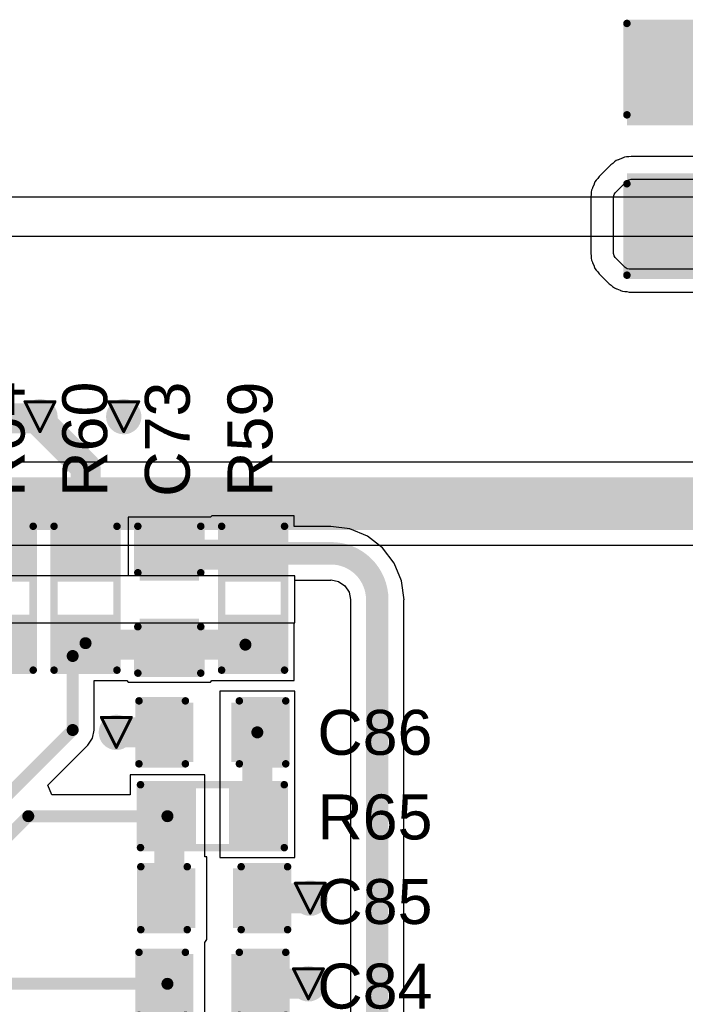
# Model space of a CAD drawing. Header units: inches. Extents: x 0 to 12.2, y 0 to 7.
# Tile 110 of 154: x 1.491 to 1.936, y 3.896 to 4.553. Entities that reach past the tile are written whole.
import ezdxf

# ---------------------------------------------------------------- set-up
doc = ezdxf.new("R2010")
doc.units = ezdxf.units.IN
doc.header["$MEASUREMENT"] = 0
for name, color, linetype in [('Bottom Layer', 5, 'Continuous'), ('Drill Drawing', 1, 'Continuous'), ('Layer 1', 16, 'Continuous'), ('Layer 2', 76, 'Continuous'), ('Top Layer', 1, 'Continuous'), ('Top Overlay', 2, 'Continuous'), ('Top Paste', 8, 'Continuous'), ('Top Solder', 216, 'Continuous'), ('Via Holes', 16, 'Continuous')]:
    doc.layers.add(name, color=color, linetype=linetype)
doc.styles.add('Arial', font='txt', dxfattribs={"height": 0.2})

# ---------------------------------------------------------------- blocks, each defined once
blk = doc.blocks.new('R___0603_99')
at = {"layer": 'Top Layer'}
for points in [[(-0.015, 0.0175), (-0.015, -0.0175), (-0.045, -0.0175), (-0.045, 0.0175)], [(0.045, 0.0175), (0.045, -0.0175), (0.015, -0.0175), (0.015, 0.0175)]]:
    blk.add_hatch(color=1, dxfattribs=at).paths.add_polyline_path(points)
at = {"layer": 'Top Paste'}
for points in [[(-0.015, 0.0175), (-0.015, -0.0175), (-0.045, -0.0175), (-0.045, 0.0175)], [(0.045, 0.0175), (0.045, -0.0175), (0.015, -0.0175), (0.015, 0.0175)]]:
    blk.add_hatch(color=8, dxfattribs=at).paths.add_polyline_path(points)
at = {"layer": 'Top Solder'}
for points in [[(-0.011, 0.0215), (-0.011, -0.0215), (-0.049, -0.0215), (-0.049, 0.0215)], [(0.049, 0.0215), (0.049, -0.0215), (0.011, -0.0215), (0.011, 0.0215)]]:
    blk.add_hatch(color=216, dxfattribs=at).paths.add_polyline_path(points)
at = {"layer": 'Top Overlay', "const_width": 0.005}
for points in [[(-0.048, 0.021), (0.048, 0.021)], [(-0.048, -0.021), (-0.048, 0.021)], [(0.048, -0.021), (0.048, 0.021)], [(-0.048, -0.021), (0.048, -0.021)]]:
    blk.add_lwpolyline(points, dxfattribs=at)
at = {"layer": 'Top Overlay', "const_width": 0.0025}
for points in [[(-0.04925, 0.021, 1), (-0.04675, 0.021, 1)], [(-0.04925, 0.021, 1), (-0.04675, 0.021, 1)], [(0.04675, 0.021, 1), (0.04925, 0.021, 1)], [(0.04675, 0.021, 1), (0.04925, 0.021, 1)], [(-0.04925, -0.021, 1), (-0.04675, -0.021, 1)], [(-0.04925, -0.021, 1), (-0.04675, -0.021, 1)], [(0.04675, -0.021, 1), (0.04925, -0.021, 1)], [(0.04675, -0.021, 1), (0.04925, -0.021, 1)]]:
    blk.add_lwpolyline(points, format="xyb", close=True, dxfattribs=at)
blk = doc.blocks.new('R___0603_100')
at = {"layer": 'Top Layer'}
for points in [[(-0.015, 0.0175), (-0.015, -0.0175), (-0.045, -0.0175), (-0.045, 0.0175)], [(0.045, 0.0175), (0.045, -0.0175), (0.015, -0.0175), (0.015, 0.0175)]]:
    blk.add_hatch(color=1, dxfattribs=at).paths.add_polyline_path(points)
at = {"layer": 'Top Paste'}
for points in [[(-0.015, 0.0175), (-0.015, -0.0175), (-0.045, -0.0175), (-0.045, 0.0175)], [(0.045, 0.0175), (0.045, -0.0175), (0.015, -0.0175), (0.015, 0.0175)]]:
    blk.add_hatch(color=8, dxfattribs=at).paths.add_polyline_path(points)
at = {"layer": 'Top Solder'}
for points in [[(-0.011, 0.0215), (-0.011, -0.0215), (-0.049, -0.0215), (-0.049, 0.0215)], [(0.049, 0.0215), (0.049, -0.0215), (0.011, -0.0215), (0.011, 0.0215)]]:
    blk.add_hatch(color=216, dxfattribs=at).paths.add_polyline_path(points)
at = {"layer": 'Top Overlay', "const_width": 0.005}
for points in [[(-0.048, -0.021), (-0.048, 0.021)], [(0.048, 0.021), (-0.048, 0.021)], [(0.048, -0.021), (0.048, 0.021)], [(0.048, -0.021), (-0.048, -0.021)]]:
    blk.add_lwpolyline(points, dxfattribs=at)
at = {"layer": 'Top Overlay', "const_width": 0.0025}
for points in [[(-0.04925, 0.021, 1), (-0.04675, 0.021, 1)], [(-0.04925, 0.021, 1), (-0.04675, 0.021, 1)], [(0.04675, 0.021, 1), (0.04925, 0.021, 1)], [(0.04675, 0.021, 1), (0.04925, 0.021, 1)], [(-0.04925, -0.021, 1), (-0.04675, -0.021, 1)], [(-0.04925, -0.021, 1), (-0.04675, -0.021, 1)], [(0.04675, -0.021, 1), (0.04925, -0.021, 1)], [(0.04675, -0.021, 1), (0.04925, -0.021, 1)]]:
    blk.add_lwpolyline(points, format="xyb", close=True, dxfattribs=at)
blk = doc.blocks.new('R___0603_104')
at = {"layer": 'Top Layer'}
for points in [[(-0.015, 0.0175), (-0.015, -0.0175), (-0.045, -0.0175), (-0.045, 0.0175)], [(0.045, 0.0175), (0.045, -0.0175), (0.015, -0.0175), (0.015, 0.0175)]]:
    blk.add_hatch(color=1, dxfattribs=at).paths.add_polyline_path(points)
at = {"layer": 'Top Paste'}
for points in [[(-0.015, 0.0175), (-0.015, -0.0175), (-0.045, -0.0175), (-0.045, 0.0175)], [(0.045, 0.0175), (0.045, -0.0175), (0.015, -0.0175), (0.015, 0.0175)]]:
    blk.add_hatch(color=8, dxfattribs=at).paths.add_polyline_path(points)
at = {"layer": 'Top Solder'}
for points in [[(-0.011, 0.0215), (-0.011, -0.0215), (-0.049, -0.0215), (-0.049, 0.0215)], [(0.049, 0.0215), (0.049, -0.0215), (0.011, -0.0215), (0.011, 0.0215)]]:
    blk.add_hatch(color=216, dxfattribs=at).paths.add_polyline_path(points)
at = {"layer": 'Top Overlay', "const_width": 0.005}
for points in [[(-0.048, 0.021), (-0.048, -0.021)], [(-0.048, 0.021), (0.048, 0.021)], [(0.048, 0.021), (0.048, -0.021)], [(-0.048, -0.021), (0.048, -0.021)]]:
    blk.add_lwpolyline(points, dxfattribs=at)
at = {"layer": 'Top Overlay', "const_width": 0.0025}
for points in [[(-0.04925, 0.021, 1), (-0.04675, 0.021, 1)], [(-0.04925, 0.021, 1), (-0.04675, 0.021, 1)], [(0.04675, 0.021, 1), (0.04925, 0.021, 1)], [(0.04675, 0.021, 1), (0.04925, 0.021, 1)], [(-0.04925, -0.021, 1), (-0.04675, -0.021, 1)], [(-0.04925, -0.021, 1), (-0.04675, -0.021, 1)], [(0.04675, -0.021, 1), (0.04925, -0.021, 1)], [(0.04675, -0.021, 1), (0.04925, -0.021, 1)]]:
    blk.add_lwpolyline(points, format="xyb", close=True, dxfattribs=at)
blk = doc.blocks.new('R___0603_105')
at = {"layer": 'Top Layer'}
for points in [[(-0.015, 0.0175), (-0.015, -0.0175), (-0.045, -0.0175), (-0.045, 0.0175)], [(0.045, 0.0175), (0.045, -0.0175), (0.015, -0.0175), (0.015, 0.0175)]]:
    blk.add_hatch(color=1, dxfattribs=at).paths.add_polyline_path(points)
at = {"layer": 'Top Paste'}
for points in [[(-0.015, 0.0175), (-0.015, -0.0175), (-0.045, -0.0175), (-0.045, 0.0175)], [(0.045, 0.0175), (0.045, -0.0175), (0.015, -0.0175), (0.015, 0.0175)]]:
    blk.add_hatch(color=8, dxfattribs=at).paths.add_polyline_path(points)
at = {"layer": 'Top Solder'}
for points in [[(-0.011, 0.0215), (-0.011, -0.0215), (-0.049, -0.0215), (-0.049, 0.0215)], [(0.049, 0.0215), (0.049, -0.0215), (0.011, -0.0215), (0.011, 0.0215)]]:
    blk.add_hatch(color=216, dxfattribs=at).paths.add_polyline_path(points)
at = {"layer": 'Top Overlay', "const_width": 0.005}
for points in [[(-0.048, 0.021), (-0.048, -0.021)], [(-0.048, 0.021), (0.048, 0.021)], [(0.048, 0.021), (0.048, -0.021)], [(-0.048, -0.021), (0.048, -0.021)]]:
    blk.add_lwpolyline(points, dxfattribs=at)
at = {"layer": 'Top Overlay', "const_width": 0.0025}
for points in [[(-0.04925, 0.021, 1), (-0.04675, 0.021, 1)], [(-0.04925, 0.021, 1), (-0.04675, 0.021, 1)], [(0.04675, 0.021, 1), (0.04925, 0.021, 1)], [(0.04675, 0.021, 1), (0.04925, 0.021, 1)], [(-0.04925, -0.021, 1), (-0.04675, -0.021, 1)], [(-0.04925, -0.021, 1), (-0.04675, -0.021, 1)], [(0.04675, -0.021, 1), (0.04925, -0.021, 1)], [(0.04675, -0.021, 1), (0.04925, -0.021, 1)]]:
    blk.add_lwpolyline(points, format="xyb", close=True, dxfattribs=at)
blk = doc.blocks.new('C___0603_270')
at = {"layer": 'Top Layer'}
for points in [[(-0.015, 0.0175), (-0.015, -0.0175), (-0.045, -0.0175), (-0.045, 0.0175)], [(0.045, 0.0175), (0.045, -0.0175), (0.015, -0.0175), (0.015, 0.0175)]]:
    blk.add_hatch(color=1, dxfattribs=at).paths.add_polyline_path(points)
at = {"layer": 'Top Paste'}
for points in [[(-0.015, 0.0175), (-0.015, -0.0175), (-0.045, -0.0175), (-0.045, 0.0175)], [(0.045, 0.0175), (0.045, -0.0175), (0.015, -0.0175), (0.015, 0.0175)]]:
    blk.add_hatch(color=8, dxfattribs=at).paths.add_polyline_path(points)
at = {"layer": 'Top Solder'}
for points in [[(-0.0126378, 0.0198622), (-0.0126378, -0.0198622), (-0.0473622, -0.0198622), (-0.0473622, 0.0198622)], [(0.0473622, 0.0198622), (0.0473622, -0.0198622), (0.0126378, -0.0198622), (0.0126378, 0.0198622)]]:
    blk.add_hatch(color=216, dxfattribs=at).paths.add_polyline_path(points)
at = {"layer": 'Top Overlay', "const_width": 0.005}
for points in [[(-0.018, 0.021), (-0.049, 0.021)], [(-0.049, 0.021), (-0.049, -0.021)], [(0.049, 0.021), (0.018, 0.021)], [(0.049, 0.021), (0.049, -0.021)], [(-0.018, -0.021), (-0.049, -0.021)], [(0.049, -0.021), (0.018, -0.021)]]:
    blk.add_lwpolyline(points, dxfattribs=at)
at = {"layer": 'Top Overlay', "const_width": 0.0025}
for points in [[(-0.05025, 0.021, 1), (-0.04775, 0.021, 1)], [(-0.05025, 0.021, 1), (-0.04775, 0.021, 1)], [(-0.01925, 0.021, 1), (-0.01675, 0.021, 1)], [(0.01675, 0.021, 1), (0.01925, 0.021, 1)], [(0.04775, 0.021, 1), (0.05025, 0.021, 1)], [(0.04775, 0.021, 1), (0.05025, 0.021, 1)], [(-0.05025, -0.021, 1), (-0.04775, -0.021, 1)], [(-0.05025, -0.021, 1), (-0.04775, -0.021, 1)], [(-0.01925, -0.021, 1), (-0.01675, -0.021, 1)], [(0.01675, -0.021, 1), (0.01925, -0.021, 1)], [(0.04775, -0.021, 1), (0.05025, -0.021, 1)], [(0.04775, -0.021, 1), (0.05025, -0.021, 1)]]:
    blk.add_lwpolyline(points, format="xyb", close=True, dxfattribs=at)
blk = doc.blocks.new('C___0603_271')
at = {"layer": 'Top Layer'}
for points in [[(-0.015, 0.0175), (-0.015, -0.0175), (-0.045, -0.0175), (-0.045, 0.0175)], [(0.045, 0.0175), (0.045, -0.0175), (0.015, -0.0175), (0.015, 0.0175)]]:
    blk.add_hatch(color=1, dxfattribs=at).paths.add_polyline_path(points)
at = {"layer": 'Top Paste'}
for points in [[(-0.015, 0.0175), (-0.015, -0.0175), (-0.045, -0.0175), (-0.045, 0.0175)], [(0.045, 0.0175), (0.045, -0.0175), (0.015, -0.0175), (0.015, 0.0175)]]:
    blk.add_hatch(color=8, dxfattribs=at).paths.add_polyline_path(points)
at = {"layer": 'Top Solder'}
for points in [[(-0.0126378, 0.0198622), (-0.0126378, -0.0198622), (-0.0473622, -0.0198622), (-0.0473622, 0.0198622)], [(0.0473622, 0.0198622), (0.0473622, -0.0198622), (0.0126378, -0.0198622), (0.0126378, 0.0198622)]]:
    blk.add_hatch(color=216, dxfattribs=at).paths.add_polyline_path(points)
at = {"layer": 'Top Overlay', "const_width": 0.005}
for points in [[(-0.049, 0.021), (-0.018, 0.021)], [(-0.049, -0.021), (-0.049, 0.021)], [(0.018, 0.021), (0.049, 0.021)], [(0.049, -0.021), (0.049, 0.021)], [(-0.049, -0.021), (-0.018, -0.021)], [(0.018, -0.021), (0.049, -0.021)]]:
    blk.add_lwpolyline(points, dxfattribs=at)
at = {"layer": 'Top Overlay', "const_width": 0.0025}
for points in [[(-0.05025, 0.021, 1), (-0.04775, 0.021, 1)], [(-0.05025, 0.021, 1), (-0.04775, 0.021, 1)], [(-0.01925, 0.021, 1), (-0.01675, 0.021, 1)], [(0.01675, 0.021, 1), (0.01925, 0.021, 1)], [(0.04775, 0.021, 1), (0.05025, 0.021, 1)], [(0.04775, 0.021, 1), (0.05025, 0.021, 1)], [(-0.05025, -0.021, 1), (-0.04775, -0.021, 1)], [(-0.05025, -0.021, 1), (-0.04775, -0.021, 1)], [(-0.01925, -0.021, 1), (-0.01675, -0.021, 1)], [(0.01675, -0.021, 1), (0.01925, -0.021, 1)], [(0.04775, -0.021, 1), (0.05025, -0.021, 1)], [(0.04775, -0.021, 1), (0.05025, -0.021, 1)]]:
    blk.add_lwpolyline(points, format="xyb", close=True, dxfattribs=at)
blk = doc.blocks.new('C___0603_272')
at = {"layer": 'Top Layer'}
for points in [[(-0.015, 0.0175), (-0.015, -0.0175), (-0.045, -0.0175), (-0.045, 0.0175)], [(0.045, 0.0175), (0.045, -0.0175), (0.015, -0.0175), (0.015, 0.0175)]]:
    blk.add_hatch(color=1, dxfattribs=at).paths.add_polyline_path(points)
at = {"layer": 'Top Paste'}
for points in [[(-0.015, 0.0175), (-0.015, -0.0175), (-0.045, -0.0175), (-0.045, 0.0175)], [(0.045, 0.0175), (0.045, -0.0175), (0.015, -0.0175), (0.015, 0.0175)]]:
    blk.add_hatch(color=8, dxfattribs=at).paths.add_polyline_path(points)
at = {"layer": 'Top Solder'}
for points in [[(-0.0126378, 0.0198622), (-0.0126378, -0.0198622), (-0.0473622, -0.0198622), (-0.0473622, 0.0198622)], [(0.0473622, 0.0198622), (0.0473622, -0.0198622), (0.0126378, -0.0198622), (0.0126378, 0.0198622)]]:
    blk.add_hatch(color=216, dxfattribs=at).paths.add_polyline_path(points)
at = {"layer": 'Top Overlay', "const_width": 0.005}
for points in [[(-0.018, 0.021), (-0.049, 0.021)], [(-0.049, 0.021), (-0.049, -0.021)], [(0.049, 0.021), (0.018, 0.021)], [(0.049, 0.021), (0.049, -0.021)], [(-0.018, -0.021), (-0.049, -0.021)], [(0.049, -0.021), (0.018, -0.021)]]:
    blk.add_lwpolyline(points, dxfattribs=at)
at = {"layer": 'Top Overlay', "const_width": 0.0025}
for points in [[(-0.05025, 0.021, 1), (-0.04775, 0.021, 1)], [(-0.05025, 0.021, 1), (-0.04775, 0.021, 1)], [(-0.01925, 0.021, 1), (-0.01675, 0.021, 1)], [(0.01675, 0.021, 1), (0.01925, 0.021, 1)], [(0.04775, 0.021, 1), (0.05025, 0.021, 1)], [(0.04775, 0.021, 1), (0.05025, 0.021, 1)], [(-0.05025, -0.021, 1), (-0.04775, -0.021, 1)], [(-0.05025, -0.021, 1), (-0.04775, -0.021, 1)], [(-0.01925, -0.021, 1), (-0.01675, -0.021, 1)], [(0.01675, -0.021, 1), (0.01925, -0.021, 1)], [(0.04775, -0.021, 1), (0.05025, -0.021, 1)], [(0.04775, -0.021, 1), (0.05025, -0.021, 1)]]:
    blk.add_lwpolyline(points, format="xyb", close=True, dxfattribs=at)
blk = doc.blocks.new('C___1210_278')
at = {"layer": 'Top Layer'}
for points in [[(-0.0799999, 0.055), (-0.0199999, 0.055), (-0.0199999, -0.055), (-0.0799999, -0.055)], [(0.0199999, 0.055), (0.0799999, 0.055), (0.0799999, -0.055), (0.0199999, -0.055)]]:
    blk.add_hatch(color=1, dxfattribs=at).paths.add_polyline_path(points)
at = {"layer": 'Top Paste'}
for points in [[(-0.0799999, 0.055), (-0.0199999, 0.055), (-0.0199999, -0.055), (-0.0799999, -0.055)], [(0.0199999, 0.055), (0.0799999, 0.055), (0.0799999, -0.055), (0.0199999, -0.055)]]:
    blk.add_hatch(color=8, dxfattribs=at).paths.add_polyline_path(points)
at = {"layer": 'Top Solder'}
for points in [[(-0.0839999, 0.059), (-0.0159999, 0.059), (-0.0159999, -0.059), (-0.0839999, -0.059)], [(0.0159999, 0.059), (0.0839999, 0.059), (0.0839999, -0.059), (0.0159999, -0.059)]]:
    blk.add_hatch(color=216, dxfattribs=at).paths.add_polyline_path(points)
at = {"layer": 'Top Overlay', "const_width": 0.005}
for points in [[(-0.0230001, 0.059), (-0.084, 0.059)], [(-0.084, -0.059), (-0.084, 0.059)], [(0.084, 0.059), (0.0230001, 0.059)], [(0.084, -0.059), (0.084, 0.059)], [(-0.0230001, -0.059), (-0.084, -0.059)], [(0.084, -0.059), (0.0230001, -0.059)]]:
    blk.add_lwpolyline(points, dxfattribs=at)
at = {"layer": 'Top Overlay', "const_width": 0.0025}
for points in [[(-0.08525, 0.059, 1), (-0.08275, 0.059, 1)], [(-0.08525, 0.059, 1), (-0.08275, 0.059, 1)], [(-0.0242501, 0.059, 1), (-0.0217501, 0.059, 1)], [(0.0217501, 0.059, 1), (0.0242501, 0.059, 1)], [(0.08275, 0.059, 1), (0.08525, 0.059, 1)], [(0.08275, 0.059, 1), (0.08525, 0.059, 1)], [(-0.08525, -0.059, 1), (-0.08275, -0.059, 1)], [(-0.08525, -0.059, 1), (-0.08275, -0.059, 1)], [(-0.0242501, -0.059, 1), (-0.0217501, -0.059, 1)], [(0.0217501, -0.059, 1), (0.0242501, -0.059, 1)], [(0.08275, -0.059, 1), (0.08525, -0.059, 1)], [(0.08275, -0.059, 1), (0.08525, -0.059, 1)]]:
    blk.add_lwpolyline(points, format="xyb", close=True, dxfattribs=at)
blk = doc.blocks.new('C___0603_283')
at = {"layer": 'Top Layer'}
for points in [[(-0.015, 0.0175), (-0.015, -0.0175), (-0.045, -0.0175), (-0.045, 0.0175)], [(0.045, 0.0175), (0.045, -0.0175), (0.015, -0.0175), (0.015, 0.0175)]]:
    blk.add_hatch(color=1, dxfattribs=at).paths.add_polyline_path(points)
at = {"layer": 'Top Paste'}
for points in [[(-0.015, 0.0175), (-0.015, -0.0175), (-0.045, -0.0175), (-0.045, 0.0175)], [(0.045, 0.0175), (0.045, -0.0175), (0.015, -0.0175), (0.015, 0.0175)]]:
    blk.add_hatch(color=8, dxfattribs=at).paths.add_polyline_path(points)
at = {"layer": 'Top Solder'}
for points in [[(-0.0126378, 0.0198622), (-0.0126378, -0.0198622), (-0.0473622, -0.0198622), (-0.0473622, 0.0198622)], [(0.0473622, 0.0198622), (0.0473622, -0.0198622), (0.0126378, -0.0198622), (0.0126378, 0.0198622)]]:
    blk.add_hatch(color=216, dxfattribs=at).paths.add_polyline_path(points)
at = {"layer": 'Top Overlay', "const_width": 0.005}
for points in [[(-0.049, -0.0209999), (-0.049, 0.021)], [(-0.018, 0.021), (-0.049, 0.021)], [(0.049, 0.021), (0.018, 0.021)], [(0.049, -0.0209999), (0.049, 0.021)], [(-0.018, -0.0209999), (-0.049, -0.0209999)], [(0.049, -0.0209999), (0.018, -0.0209999)]]:
    blk.add_lwpolyline(points, dxfattribs=at)
at = {"layer": 'Top Overlay', "const_width": 0.0025}
for points in [[(-0.05025, 0.021, 1), (-0.04775, 0.021, 1)], [(-0.05025, 0.021, 1), (-0.04775, 0.021, 1)], [(-0.01925, 0.021, 1), (-0.01675, 0.021, 1)], [(0.01675, 0.021, 1), (0.01925, 0.021, 1)], [(0.04775, 0.021, 1), (0.05025, 0.021, 1)], [(0.04775, 0.021, 1), (0.05025, 0.021, 1)], [(-0.05025, -0.0209999, 1), (-0.04775, -0.0209999, 1)], [(-0.05025, -0.0209999, 1), (-0.04775, -0.0209999, 1)], [(-0.01925, -0.0209999, 1), (-0.01675, -0.0209999, 1)], [(0.01675, -0.0209999, 1), (0.01925, -0.0209999, 1)], [(0.04775, -0.0209999, 1), (0.05025, -0.0209999, 1)], [(0.04775, -0.0209999, 1), (0.05025, -0.0209999, 1)]]:
    blk.add_lwpolyline(points, format="xyb", close=True, dxfattribs=at)

msp = doc.modelspace()

# ---------------------------------------------------------------- hatches: boundary and pattern name
at = {"layer": 'Bottom Layer'}
h = msp.add_hatch(color=5, dxfattribs=at)
edge = h.paths.add_edge_path()
edge.add_arc((1.5048, 4.2885246), 0.011811, 0, 360)
h = msp.add_hatch(color=5, dxfattribs=at)
edge = h.paths.add_edge_path()
edge.add_arc((1.5607371, 4.2885246), 0.011811, 0, 360)
h = msp.add_hatch(color=5, dxfattribs=at)
edge = h.paths.add_edge_path()
edge.add_arc((1.5558026, 4.0778331), 0.011811, 0, 360)
h = msp.add_hatch(color=5, dxfattribs=at)
edge = h.paths.add_edge_path()
edge.add_arc((1.6852516, 3.9671613), 0.011811, 0, 360)
h = msp.add_hatch(color=5, dxfattribs=at)
edge = h.paths.add_edge_path()
edge.add_arc((1.684037, 3.9100218), 0.011811, 0, 360)
at = {"layer": 'Layer 1'}
h = msp.add_hatch(color=16, dxfattribs=at)
edge = h.paths.add_edge_path()
edge.add_arc((1.5048, 4.2885246), 0.011811, 0, 360)
h = msp.add_hatch(color=16, dxfattribs=at)
edge = h.paths.add_edge_path()
edge.add_arc((1.5607371, 4.2885246), 0.011811, 0, 360)
h = msp.add_hatch(color=16, dxfattribs=at)
edge = h.paths.add_edge_path()
edge.add_arc((1.5558026, 4.0778331), 0.011811, 0, 360)
h = msp.add_hatch(color=16, dxfattribs=at)
edge = h.paths.add_edge_path()
edge.add_arc((1.6852516, 3.9671613), 0.011811, 0, 360)
h = msp.add_hatch(color=16, dxfattribs=at)
edge = h.paths.add_edge_path()
edge.add_arc((1.684037, 3.9100218), 0.011811, 0, 360)
at = {"layer": 'Layer 2'}
h = msp.add_hatch(color=76, dxfattribs=at)
edge = h.paths.add_edge_path()
edge.add_arc((1.5048, 4.2885246), 0.011811, 0, 360)
h = msp.add_hatch(color=76, dxfattribs=at)
edge = h.paths.add_edge_path()
edge.add_arc((1.5607371, 4.2885246), 0.011811, 0, 360)
h = msp.add_hatch(color=76, dxfattribs=at)
edge = h.paths.add_edge_path()
edge.add_arc((1.5558026, 4.0778331), 0.011811, 0, 360)
h = msp.add_hatch(color=76, dxfattribs=at)
edge = h.paths.add_edge_path()
edge.add_arc((1.6852516, 3.9671613), 0.011811, 0, 360)
h = msp.add_hatch(color=76, dxfattribs=at)
edge = h.paths.add_edge_path()
edge.add_arc((1.684037, 3.9100218), 0.011811, 0, 360)
at = {"layer": 'Top Layer'}
h = msp.add_hatch(color=1, dxfattribs=at)
edge = h.paths.add_edge_path()
edge.add_arc((1.5048, 4.2885246), 0.011811, 0, 360)
h = msp.add_hatch(color=1, dxfattribs=at)
edge = h.paths.add_edge_path()
edge.add_arc((1.5607371, 4.2885246), 0.011811, 0, 360)
h = msp.add_hatch(color=1, dxfattribs=at)
edge = h.paths.add_edge_path()
edge.add_arc((1.5558026, 4.0778331), 0.011811, 0, 360)
h = msp.add_hatch(color=1, dxfattribs=at)
edge = h.paths.add_edge_path()
edge.add_arc((1.6852516, 3.9671613), 0.011811, 0, 360)
h = msp.add_hatch(color=1, dxfattribs=at)
edge = h.paths.add_edge_path()
edge.add_arc((1.684037, 3.9100218), 0.011811, 0, 360)
at = {"layer": 'Via Holes'}
h = msp.add_hatch(color=7, dxfattribs=at)
edge = h.paths.add_edge_path()
edge.add_arc((1.5048, 4.2885246), 0.0059055, 0, 360)
h = msp.add_hatch(color=7, dxfattribs=at)
edge = h.paths.add_edge_path()
edge.add_arc((1.5607371, 4.2885246), 0.0059055, 0, 360)
h = msp.add_hatch(color=7, dxfattribs=at)
edge = h.paths.add_edge_path()
edge.add_arc((1.5558026, 4.0778331), 0.0059055, 0, 360)
h = msp.add_hatch(color=7, dxfattribs=at)
edge = h.paths.add_edge_path()
edge.add_arc((1.6852516, 3.9671613), 0.0059055, 0, 360)
h = msp.add_hatch(color=7, dxfattribs=at)
edge = h.paths.add_edge_path()
edge.add_arc((1.684037, 3.9100218), 0.0059055, 0, 360)

# ---------------------------------------------------------------- linework, layer by layer
at = {"layer": 'Bottom Layer'}
for p, q in [((2.1869754, 4.2582106), (1.4233545, 4.2582106)), ((1.4233545, 4.202736), (2.1869754, 4.202736))]:
    msp.add_line(p, q, dxfattribs=at)
at = {"layer": 'Bottom Layer', "const_width": 0.035}
msp.add_lwpolyline([(1.4233545, 4.2304733), (2.1869754, 4.2304733)], dxfattribs=at)
at = {"layer": 'Drill Drawing', "const_width": 0.002}
for points in [[(1.4948, 4.2985246), (1.5148, 4.2985246)], [(1.4948, 4.2985246), (1.5048, 4.2785246)], [(1.5048, 4.2785246), (1.5148, 4.2985246)], [(1.5507371, 4.2985246), (1.5707371, 4.2985246)], [(1.5507371, 4.2985246), (1.5607371, 4.2785246)], [(1.5607371, 4.2785246), (1.5707371, 4.2985246)], [(1.5458026, 4.0878331), (1.5658026, 4.0878331)], [(1.5458026, 4.0878331), (1.5558026, 4.0678331)], [(1.5558026, 4.0678331), (1.5658026, 4.0878331)], [(1.6752516, 3.9771613), (1.6952516, 3.9771613)], [(1.6752516, 3.9771613), (1.6852516, 3.9571613)], [(1.6852516, 3.9571613), (1.6952516, 3.9771613)], [(1.674037, 3.9200218), (1.694037, 3.9200218)], [(1.674037, 3.9200218), (1.684037, 3.9000218)], [(1.684037, 3.9000218), (1.694037, 3.9200218)]]:
    msp.add_lwpolyline(points, dxfattribs=at)
at = {"layer": 'Drill Drawing', "const_width": 0.001}
for points in [[(1.4943, 4.2985246, 1), (1.4953, 4.2985246, 1)], [(1.4943, 4.2985246, 1), (1.4953, 4.2985246, 1)], [(1.5143, 4.2985246, 1), (1.5153, 4.2985246, 1)], [(1.5143, 4.2985246, 1), (1.5153, 4.2985246, 1)], [(1.5502371, 4.2985246, 1), (1.5512371, 4.2985246, 1)], [(1.5502371, 4.2985246, 1), (1.5512371, 4.2985246, 1)], [(1.5702371, 4.2985246, 1), (1.5712371, 4.2985246, 1)], [(1.5702371, 4.2985246, 1), (1.5712371, 4.2985246, 1)], [(1.5043, 4.2785246, 1), (1.5053, 4.2785246, 1)], [(1.5043, 4.2785246, 1), (1.5053, 4.2785246, 1)], [(1.5602371, 4.2785246, 1), (1.5612371, 4.2785246, 1)], [(1.5602371, 4.2785246, 1), (1.5612371, 4.2785246, 1)], [(1.5453026, 4.0878331, 1), (1.5463026, 4.0878331, 1)], [(1.5453026, 4.0878331, 1), (1.5463026, 4.0878331, 1)], [(1.5653026, 4.0878331, 1), (1.5663026, 4.0878331, 1)], [(1.5653026, 4.0878331, 1), (1.5663026, 4.0878331, 1)], [(1.5553026, 4.0678331, 1), (1.5563026, 4.0678331, 1)], [(1.5553026, 4.0678331, 1), (1.5563026, 4.0678331, 1)], [(1.6747516, 3.9771613, 1), (1.6757516, 3.9771613, 1)], [(1.6747516, 3.9771613, 1), (1.6757516, 3.9771613, 1)], [(1.6947516, 3.9771613, 1), (1.6957516, 3.9771613, 1)], [(1.6947516, 3.9771613, 1), (1.6957516, 3.9771613, 1)], [(1.6847516, 3.9571613, 1), (1.6857516, 3.9571613, 1)], [(1.6847516, 3.9571613, 1), (1.6857516, 3.9571613, 1)], [(1.673537, 3.9200218, 1), (1.674537, 3.9200218, 1)], [(1.673537, 3.9200218, 1), (1.674537, 3.9200218, 1)], [(1.693537, 3.9200218, 1), (1.694537, 3.9200218, 1)], [(1.693537, 3.9200218, 1), (1.694537, 3.9200218, 1)], [(1.683537, 3.9000218, 1), (1.684537, 3.9000218, 1)], [(1.683537, 3.9000218, 1), (1.684537, 3.9000218, 1)]]:
    msp.add_lwpolyline(points, format="xyb", close=True, dxfattribs=at)
at = {"layer": 'Layer 2'}
for p, q in [((2.3150004, 4.4349997), (0.3853933, 4.435)), ((1.0867702, 4.4089998), (2.2969999, 4.409))]:
    msp.add_line(p, q, dxfattribs=at)
at = {"layer": 'Top Layer'}
for p, q in [((1.8964651, 4.4619428), (1.8950736, 4.461666)), ((1.8979714, 4.4619428), (1.8964651, 4.4619428)), ((1.8994489, 4.4622367), (1.8979714, 4.4619428)), ((2.1412402, 4.4622367), (1.8994489, 4.4622367)), ((1.8860632, 4.4566921), (1.878071, 4.4486999)), ((1.8873156, 4.4575289), (1.8860632, 4.4566921)), ((1.8883809, 4.4585942), (1.8873156, 4.4575289)), ((1.8895607, 4.4593825), (1.8883809, 4.4585942)), ((1.8909523, 4.4599589), (1.8895607, 4.4593825)), ((1.8910249, 4.4600074), (1.8909523, 4.4599589)), ((1.8911105, 4.4600244), (1.8910249, 4.4600074)), ((1.8935234, 4.4610239), (1.8911105, 4.4600244)), ((1.8935962, 4.4610725), (1.8935234, 4.4610239)), ((1.8936821, 4.4610896), (1.8935962, 4.4610725)), ((1.8950736, 4.461666), (1.8936821, 4.4610896)), ((1.878071, 4.4486999), (1.8772342, 4.4474475)), ((1.8747387, 4.4436527), (1.8737391, 4.4412393)), ((1.8747557, 4.4437382), (1.8747387, 4.4436527)), ((1.8748041, 4.4438107), (1.8747557, 4.4437382)), ((1.8753805, 4.4452023), (1.8748041, 4.4438107)), ((1.8761687, 4.446382), (1.8753805, 4.4452023)), ((1.8772342, 4.4474475), (1.8761687, 4.446382)), ((1.8888854, 4.4378855), (1.8968776, 4.4458777)), ((1.8968776, 4.4458777), (1.8980574, 4.446666)), ((1.8980574, 4.446666), (1.8994489, 4.4469428)), ((1.8994489, 4.4469428), (2.1412402, 4.4469428)), ((1.8728203, 4.4367912), (1.8725265, 4.4353141)), ((1.8730971, 4.4396893), (1.8728203, 4.4382975)), ((1.8728203, 4.4382975), (1.8728203, 4.4367912)), ((1.8736737, 4.4410813), (1.8730971, 4.4396893)), ((1.8736907, 4.4411668), (1.8736737, 4.4410813)), ((1.8737391, 4.4412393), (1.8736907, 4.4411668)), ((1.8878204, 4.4353141), (1.8880972, 4.4367058)), ((1.8880972, 4.4367058), (1.8888854, 4.4378855)), ((1.8725265, 4.4353141), (1.8725264, 4.3973281)), ((1.8878203, 4.3973281), (1.8878204, 4.4353141)), ((1.8725264, 4.3973281), (1.8728203, 4.3958506)), ((1.8880972, 4.395936), (1.8878203, 4.3973281)), ((1.8728203, 4.3958506), (1.8728203, 4.3943445)), ((1.8728203, 4.3943445), (1.8730971, 4.3929527)), ((1.8730971, 4.3929527), (1.8736736, 4.3915608)), ((1.8736736, 4.3915608), (1.8736906, 4.3914754)), ((1.8736906, 4.3914754), (1.873739, 4.391403)), ((1.873739, 4.391403), (1.8747384, 4.38899)), ((1.8888852, 4.3947566), (1.8880972, 4.395936)), ((1.895634, 4.3880077), (1.8888852, 4.3947566)), ((1.8747384, 4.38899), (1.8747555, 4.388904)), ((1.8747555, 4.388904), (1.8748042, 4.3888311)), ((1.8748042, 4.3888311), (1.8753806, 4.3874395)), ((1.8753806, 4.3874395), (1.8761685, 4.3862601)), ((1.8761685, 4.3862601), (1.8772338, 4.3851948)), ((1.8772338, 4.3851948), (1.8780707, 4.3839422)), ((1.8780707, 4.3839422), (1.8848195, 4.3771934)), ((1.8968139, 4.3872193), (1.895634, 4.3880077)), ((1.8982053, 4.3869425), (1.8968139, 4.3872193)), ((2.0130985, 4.3869428), (1.8982053, 4.3869425)), ((1.8848195, 4.3771934), (1.8860718, 4.3763567)), ((1.8860718, 4.3763567), (1.887137, 4.3752914)), ((1.887137, 4.3752914), (1.8883169, 4.374503)), ((1.8883169, 4.374503), (1.8897089, 4.3739264)), ((1.8897089, 4.3739264), (1.8897812, 4.3738781)), ((1.8897812, 4.3738781), (1.8898664, 4.3738611)), ((1.8898664, 4.3738611), (1.89228, 4.3728613)), ((1.89228, 4.3728613), (1.8923526, 4.3728128)), ((1.8923526, 4.3728128), (1.8924382, 4.3727958)), ((1.8924382, 4.3727958), (1.8938298, 4.3722193)), ((1.8938298, 4.3722193), (1.8952213, 4.3719425)), ((1.8952213, 4.3719425), (1.8967279, 4.3719425)), ((1.8967279, 4.3719425), (1.8982053, 4.3716486)), ((1.8982053, 4.3716486), (2.0130985, 4.3716489)), ((1.6186657, 4.2213561), (1.5636658, 4.2213561)), ((1.5636658, 4.2213561), (1.5636658, 4.1823561)), ((1.6196029, 4.2223562), (1.6186657, 4.2213561)), ((1.6196029, 4.2223561), (1.6196029, 4.2223562)), ((1.6746029, 4.2223561), (1.6196029, 4.2223561)), ((1.6746029, 4.2151989), (1.6746029, 4.2223561)), ((1.699, 4.2151989), (1.6746029, 4.2151989)), ((1.711661, 4.2136077), (1.699, 4.2152746)), ((1.699, 4.2152746), (1.699, 4.2151989)), ((1.7234592, 4.2087208), (1.711661, 4.2136077)), ((1.7335906, 4.2009467), (1.7234592, 4.2087208)), ((1.7413647, 4.1908154), (1.7335906, 4.2009467)), ((1.7462516, 4.1790171), (1.7413647, 4.1908154)), ((1.6749198, 4.1823561), (1.0647176, 4.1823561)), ((1.5636658, 4.1823561), (1.4508545, 4.1823561)), ((1.6749198, 4.1509217), (1.6749198, 4.1823561)), ((1.6749198, 4.1509217), (1.6749198, 4.1795133)), ((1.6749198, 4.1795133), (1.699, 4.1795133)), ((1.699, 4.1795133), (1.6992451, 4.179562)), ((1.6992451, 4.179562), (1.7040724, 4.1786018)), ((1.7040724, 4.1786018), (1.7083725, 4.1757286)), ((1.7083725, 4.1757286), (1.7112457, 4.1714285)), ((1.7479185, 4.1663561), (1.7462516, 4.1790171)), ((1.7112457, 4.1714285), (1.7122059, 4.1666012)), ((1.7122059, 4.1666012), (1.7121572, 4.1663561)), ((1.7121572, 4.1663561), (1.7121572, 3.7753126)), ((1.7478428, 3.7653166), (1.7478428, 4.1663561)), ((1.7478428, 4.1663561), (1.7479185, 4.1663561)), ((1.0647176, 4.1509217), (1.6749198, 4.1509217)), ((1.6746029, 4.1123561), (1.6746029, 4.1509217)), ((1.6746029, 4.1509217), (1.6749198, 4.1509217)), ((1.5409391, 4.0793984), (1.5409391, 4.1123561)), ((1.5409391, 4.1123561), (1.5627286, 4.1123561)), ((1.5627286, 4.1123561), (1.5636658, 4.111356)), ((1.5636658, 4.111356), (1.5636658, 4.1113561)), ((1.5636658, 4.1113561), (1.6186658, 4.1113561)), ((1.6186658, 4.111356), (1.619603, 4.1123561)), ((1.6186658, 4.1113561), (1.6186658, 4.111356)), ((1.619603, 4.1123561), (1.6746029, 4.1123561)), ((1.6749198, 4.1053331), (1.6249198, 4.1053331)), ((1.6249198, 4.1053331), (1.6249198, 4.0503333)), ((1.6749198, 4.0503333), (1.6749198, 4.1053331)), ((1.5398525, 4.0739354), (1.5409392, 4.0793979)), ((1.5409392, 4.0793979), (1.5409391, 4.0793984)), ((1.5100913, 4.0426375), (1.536758, 4.0693042)), ((1.536758, 4.0693042), (1.5367583, 4.0693044)), ((1.5367583, 4.0693044), (1.5398525, 4.0739354)), ((1.6149198, 4.049396), (1.5649198, 4.049396)), ((1.5649198, 4.049396), (1.5649198, 4.0361703)), ((1.6149198, 3.9946613), (1.6149198, 4.049396)), ((1.6249198, 4.0503333), (1.6249196, 4.0503333)), ((1.6249196, 4.0503333), (1.6249196, 4.0493958)), ((1.6249196, 4.0493958), (1.6249198, 4.0493958)), ((1.6249198, 4.0493958), (1.6249198, 3.994396)), ((1.67492, 4.0503333), (1.6749198, 4.0503333)), ((1.6749198, 3.994396), (1.6749198, 4.0493958)), ((1.6749198, 4.0493958), (1.67492, 4.0493958)), ((1.67492, 4.0493958), (1.67492, 4.0503333)), ((1.5127701, 4.0361703), (1.5100913, 4.0426375)), ((1.5649198, 4.0361703), (1.5127701, 4.0361703)), ((1.6161344, 3.9946613), (1.6149198, 3.9946613)), ((1.6161344, 3.9396614), (1.6161344, 3.9946613)), ((1.6249198, 3.994396), (1.6749198, 3.994396)), ((1.6149198, 3.9375217), (1.6161345, 3.9396614)), ((1.6149198, 3.882522), (1.6149198, 3.9375217)), ((1.6161345, 3.9396614), (1.6161344, 3.9396614))]:
    msp.add_line(p, q, dxfattribs=at)
for points, const_width in [([(1.4799846, 4.2874572), (1.5025428, 4.2874572)], 0.02), ([(1.5025428, 4.2874572), (1.5352287, 4.2547713)], 0.02), ([(1.5352287, 4.1973561), (1.5352287, 4.2547713)], 0.02), ([(1.5911658, 4.1963561), (1.6461029, 4.1963561)], 0.02), ([(1.6471029, 4.1973561), (1.699, 4.1973561)], 0.015), ([(1.73, 3.7187402), (1.73, 4.1663561)], 0.015), ([(1.5432287, 4.1363561), (1.5911658, 4.1363561)], 0.02), ([(1.5911658, 4.1363561), (1.6419999, 4.1363561)], 0.02), ([(1.5266648, 4.1287922), (1.5352287, 4.1373561)], 0.008), ([(1.6419999, 4.1363561), (1.642, 4.136356)], 0.008), ([(1.5266648, 4.0793979), (1.5266648, 4.1287922)], 0.008), ([(1.5558026, 4.0778331), (1.5899198, 4.0778331)], 0.02), ([(1.6499198, 4.021896), (1.6499198, 4.0778331)], 0.02), ([(1.3642558, 3.9169889), (1.5266648, 4.0793979)], 0.008), ([(1.6499198, 4.0778331), (1.6499294, 4.0778235)], 0.008), ([(1.5911344, 3.9671613), (1.5911344, 4.0206814)], 0.02), ([(1.3781753, 3.9030695), (1.4970018, 4.021896)], 0.008), ([(1.4970018, 4.021896), (1.5899198, 4.021896)], 0.008), ([(1.6511344, 3.9671613), (1.6852516, 3.9671613)], 0.02), ([(1.6499198, 3.9100218), (1.684037, 3.9100218)], 0.02), ([(1.4129662, 3.9100218), (1.5899198, 3.9100218)], 0.008)]:
    msp.add_lwpolyline(points, dxfattribs=dict(at, const_width=const_width))
for points, const_width in [([(1.4975428, 4.2874572, 1), (1.5075428, 4.2874572, 1)], 0.01), ([(1.4975428, 4.2874572, 1), (1.5075428, 4.2874572, 1)], 0.01), ([(1.5302287, 4.2547713, 1), (1.5402287, 4.2547713, 1)], 0.01), ([(1.5302287, 4.2547713, 1), (1.5402287, 4.2547713, 1)], 0.01), ([(1.5302287, 4.1973561, 1), (1.5402287, 4.1973561, 1)], 0.01), ([(1.5861658, 4.1963561, 1), (1.5961658, 4.1963561, 1)], 0.01), ([(1.6411029, 4.1963561, 1), (1.6511029, 4.1963561, 1)], 0.01), ([(1.6433529, 4.1973561, 1), (1.6508529, 4.1973561, 1)], 0.0075), ([(1.69525, 4.1973561, 1), (1.70275, 4.1973561, 1)], 0.0075), ([(1.69525, 4.1973561, 1), (1.70275, 4.1973561, 1)], 0.0075), ([(1.72625, 4.1663561, 1), (1.73375, 4.1663561, 1)], 0.0075), ([(1.72625, 4.1663561, 1), (1.73375, 4.1663561, 1)], 0.0075), ([(1.5382287, 4.1363561, 1), (1.5482287, 4.1363561, 1)], 0.01), ([(1.5861658, 4.1363561, 1), (1.5961658, 4.1363561, 1)], 0.01), ([(1.5861658, 4.1363561, 1), (1.5961658, 4.1363561, 1)], 0.01), ([(1.6369999, 4.1363561, 1), (1.6469999, 4.1363561, 1)], 0.01), ([(1.5332287, 4.1373561, 1), (1.5372287, 4.1373561, 1)], 0.004), ([(1.6399999, 4.1363561, 1), (1.6439999, 4.1363561, 1)], 0.004), ([(1.64, 4.136356, 1), (1.644, 4.136356, 1)], 0.004), ([(1.5246648, 4.1287922, 1), (1.5286648, 4.1287922, 1)], 0.004), ([(1.5246648, 4.1287922, 1), (1.5286648, 4.1287922, 1)], 0.004), ([(1.5508026, 4.0778331, 1), (1.5608026, 4.0778331, 1)], 0.01), ([(1.5849198, 4.0778331, 1), (1.5949198, 4.0778331, 1)], 0.01), ([(1.6449198, 4.0778331, 1), (1.6549198, 4.0778331, 1)], 0.01), ([(1.5246648, 4.0793979, 1), (1.5286648, 4.0793979, 1)], 0.004), ([(1.5246648, 4.0793979, 1), (1.5286648, 4.0793979, 1)], 0.004), ([(1.6479198, 4.0778331, 1), (1.6519198, 4.0778331, 1)], 0.004), ([(1.6479294, 4.0778235, 1), (1.6519294, 4.0778235, 1)], 0.004), ([(1.5861344, 4.0206814, 1), (1.5961344, 4.0206814, 1)], 0.01), ([(1.6449198, 4.021896, 1), (1.6549198, 4.021896, 1)], 0.01), ([(1.4950018, 4.021896, 1), (1.4990018, 4.021896, 1)], 0.004), ([(1.4950018, 4.021896, 1), (1.4990018, 4.021896, 1)], 0.004), ([(1.5879198, 4.021896, 1), (1.5919198, 4.021896, 1)], 0.004), ([(1.5861344, 3.9671613, 1), (1.5961344, 3.9671613, 1)], 0.01), ([(1.6461344, 3.9671613, 1), (1.6561344, 3.9671613, 1)], 0.01), ([(1.6802516, 3.9671613, 1), (1.6902516, 3.9671613, 1)], 0.01), ([(1.6449198, 3.9100218, 1), (1.6549198, 3.9100218, 1)], 0.01), ([(1.679037, 3.9100218, 1), (1.689037, 3.9100218, 1)], 0.01), ([(1.5879198, 3.9100218, 1), (1.5919198, 3.9100218, 1)], 0.004)]:
    msp.add_lwpolyline(points, format="xyb", close=True, dxfattribs=dict(at, const_width=const_width))
at = {"layer": 'Top Layer', "const_width": 0.015}
msp.add_lwpolyline([(1.699, 4.1973561, -0.4142135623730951), (1.73, 4.1663561)], format="xyb", dxfattribs=at)

# ---------------------------------------------------------------- block references
for name, p, rotation in [('C___1210_278', (1.9556993, 4.4669427), 270), ('R___0603_100', (1.4792916, 4.1673561), 270), ('R___0603_104', (1.5352287, 4.1673561), 90), ('C___0603_283', (1.5911658, 4.1663561), 270), ('R___0603_105', (1.6471029, 4.1673561), 90), ('C___0603_270', (1.6199198, 4.0778331), 180), ('C___0603_272', (1.6199198, 3.9100218), 180)]:
    msp.add_blockref(name, p, dxfattribs=dict(rotation=rotation))
for name, p in [('R___0603_99', (1.6199198, 4.021896)), ('C___0603_271', (1.6211344, 3.9671613))]:
    msp.add_blockref(name, p)

# ---------------------------------------------------------------- texts
at = {"layer": 'Top Overlay', "style": 'Arial'}
for s, p in [('R64', (1.4945512, 4.235013)), ('R60', (1.5496988, 4.235013)), ('C73', (1.6048464, 4.235013)), ('R59', (1.659994, 4.235013))]:
    msp.add_text(s, height=0.03, rotation=90, dxfattribs=at).set_placement(p)
for s, p in [('C86', (1.690013, 4.0628379)), ('R65', (1.690013, 4.0063842)), ('C85', (1.690013, 3.9499305)), ('C84', (1.690013, 3.8934768))]:
    msp.add_text(s, height=0.03, dxfattribs=at).set_placement(p)

doc.saveas('drawing.dxf')
